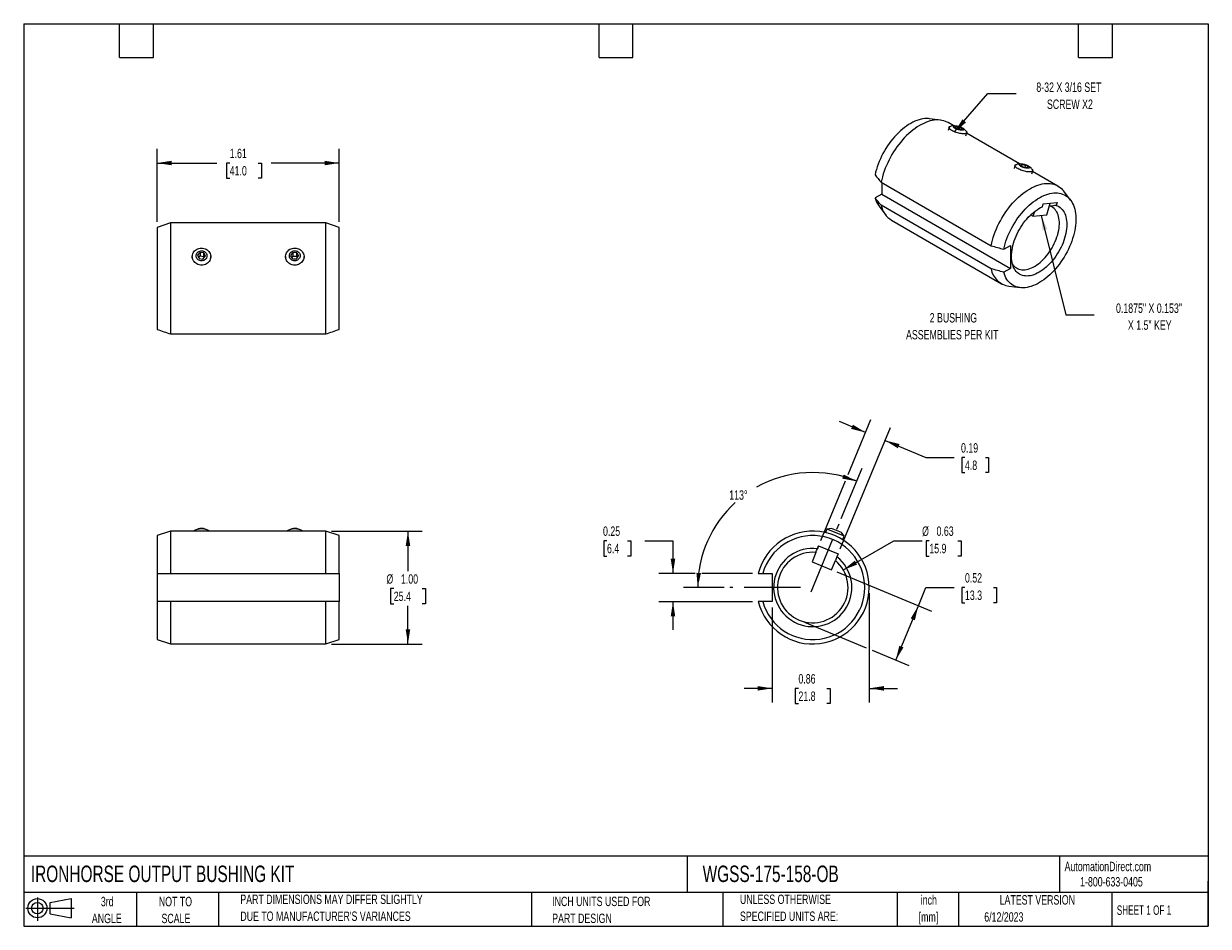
# Model space of a CAD drawing. Header units: inches. Extents: x 0.2 to 10.8, y 0.2 to 8.2.
import ezdxf

# ---------------------------------------------------------------- set-up
doc = ezdxf.new("R2010")
doc.units = ezdxf.units.IN
doc.header["$MEASUREMENT"] = 0
doc.linetypes.add('CENTERX2', pattern=[0.8, 0.5, -0.1, 0.1, -0.1])
doc.layers.add('CENTER', color=40, linetype='CENTERX2')
doc.layers.add('SLD-DEFPOINTS', color=7, linetype='Continuous')
doc.layers.add('DIMENSIONS', color=140, linetype='Continuous', lineweight=25)
doc.layers.add('TEXT', color=140, linetype='Continuous', lineweight=25)
doc.styles.add('SLDTEXTSTYLE0', font='TXT', dxfattribs={"width": 0.7})
doc.styles.add('SLDTEXTSTYLE1', font='TXT', dxfattribs={"width": 0.65})
doc.dimstyles.new('SLDDIMSTYLE0', dxfattribs={"dimtxt": 0.084961, "dimasz": 0.13, "dimexe": 0, "dimexo": 0.0625, "dimgap": 0.02124, "dimtad": 0, "dimtih": 1, "dimtoh": 1, "dimrnd": 1e-09, "dimzin": 4, "dimdsep": 46, "dimtxsty": 'SLDTEXTSTYLE0', "dimsah": 1, "dimcen": 0.09, "dimadec": 0, "dimazin": 1, "dimtfac": 1, "dimtofl": 0, "dimtmove": 0, "dimatfit": 3, "dimfxl": 0, "dimfrac": 2, "dimtolj": 1, "dimtzin": 12, "dimarcsym": 0})
doc.dimstyles.new('SLDDIMSTYLE1', dxfattribs={"dimtxt": 0.084961, "dimasz": 0.13, "dimexe": 0, "dimexo": 0.0625, "dimgap": 0.02124, "dimtad": 0, "dimtih": 1, "dimtoh": 1, "dimrnd": 1e-09, "dimdsep": 46, "dimtxsty": 'SLDTEXTSTYLE0', "dimsah": 1, "dimcen": 0, "dimadec": 0, "dimazin": 2, "dimtfac": 1, "dimtofl": 0, "dimtmove": 0, "dimatfit": 3, "dimfxl": 0, "dimfrac": 2, "dimtolj": 1, "dimtzin": 12, "dimarcsym": 0})
doc.dimstyles.new('SLDDIMSTYLE2', dxfattribs={"dimtxt": 0.084961, "dimasz": 0.13, "dimexe": 0, "dimexo": 0.0625, "dimgap": 0.02124, "dimtad": 0, "dimtih": 1, "dimtoh": 1, "dimrnd": 1e-09, "dimdsep": 46, "dimtxsty": 'SLDTEXTSTYLE0', "dimsah": 1, "dimcen": 0.09, "dimadec": 0, "dimazin": 2, "dimtfac": 1, "dimtmove": 0, "dimatfit": 0, "dimfxl": 0, "dimfrac": 2, "dimtolj": 1, "dimtzin": 12, "dimarcsym": 0})
doc.dimstyles.new('SLDDIMSTYLE3', dxfattribs={"dimtxt": 0.084961, "dimasz": 0.13, "dimexe": 0, "dimexo": 0.0625, "dimgap": 0.02124, "dimtad": 0, "dimtih": 1, "dimtoh": 1, "dimdec": 4, "dimzin": 12, "dimdsep": 46, "dimtxsty": 'SLDTEXTSTYLE0', "dimsah": 1, "dimcen": 0.09, "dimadec": 0, "dimazin": 3, "dimtfac": 1, "dimtdec": 0, "dimtofl": 0, "dimtmove": 0, "dimatfit": 3, "dimfxl": 0, "dimfrac": 2, "dimtolj": 1, "dimtzin": 12, "dimarcsym": 0})
doc.dimstyles.new('SLDDIMSTYLE4', dxfattribs={"dimtxt": 0.084961, "dimasz": 0.13, "dimexe": 0, "dimexo": 0.0625, "dimgap": 0.02124, "dimtad": 0, "dimtih": 1, "dimtoh": 1, "dimrnd": 1e-09, "dimdsep": 46, "dimtxsty": 'SLDTEXTSTYLE0', "dimsah": 1, "dimcen": 0.09, "dimadec": 0, "dimazin": 2, "dimtfac": 1, "dimtofl": 0, "dimtmove": 0, "dimatfit": 3, "dimfxl": 0, "dimfrac": 2, "dimtolj": 1, "dimtzin": 12, "dimarcsym": 0})
doc.dimstyles.new('SLDDIMSTYLE5', dxfattribs={"dimtxt": 0.084961, "dimasz": 0.13, "dimexe": 0, "dimexo": 0.0625, "dimgap": 0.02124, "dimtad": 0, "dimtih": 1, "dimtoh": 1, "dimrnd": 1e-09, "dimzin": 12, "dimdsep": 46, "dimtxsty": 'SLDTEXTSTYLE0', "dimsah": 1, "dimcen": 0.09, "dimadec": 0, "dimazin": 3, "dimtfac": 1, "dimtofl": 0, "dimtmove": 0, "dimatfit": 3, "dimfxl": 0, "dimfrac": 2, "dimtolj": 1, "dimtzin": 12, "dimarcsym": 0})
doc.dimstyles.new('SLDDIMSTYLE6', dxfattribs={"dimtxt": 0.18, "dimasz": 0.13, "dimexe": 0, "dimexo": 0.0625, "dimgap": 0, "dimtad": 0, "dimtih": 1, "dimtoh": 1, "dimdec": 0, "dimrnd": 1e-09, "dimzin": 0, "dimdsep": 46, "dimtxsty": 'Standard', "dimsah": 1, "dimcen": 0.09, "dimadec": 0, "dimazin": 0, "dimtfac": 0.13, "dimtdec": 0, "dimtofl": 0, "dimtmove": 0, "dimatfit": 3, "dimfxl": 0, "dimfrac": 2, "dimtolj": 1, "dimtzin": 0, "dimarcsym": 0})

# ---------------------------------------------------------------- blocks, each defined once
blk = doc.blocks.new('Block11')
at = {"color": 7, "linetype": 'Continuous', "lineweight": 18}
for p, q in [((0, 0.113), (0.428, 0.113)), ((0.102, 0.209), (0.102, 0)), ((0.216, 0.164), (0.401, 0.198)), ((0.216, 0.063), (0.216, 0.164)), ((0.401, 0.198), (0.401, 0.029)), ((0.216, 0.063), (0.401, 0.029))]:
    blk.add_line(p, q, dxfattribs=at)
for radius in [0.0846, 0.0506]:
    blk.add_circle((0.102, 0.113), radius, dxfattribs=at)
blk = doc.blocks.new('Block12')
at = {"layer": 'SLD-DEFPOINTS'}
blk.add_blockref('Block11', (0, 0), dxfattribs=at)
blk = doc.blocks.new('SW_NOTE_0')
at = {"layer": 'TEXT', "color": 0, "attachment_point": 2, "style": 'SLDTEXTSTYLE0'}
for s, insert, char_height in [('2 BUSHING', (0.31, 0.107), 0.0833), ('ASSEMBLIES PER KIT', (0.3, -0.043), 0.08333)]:
    blk.add_mtext(s, dxfattribs=dict(at, insert=insert, char_height=char_height))
blk = doc.blocks.new('SW_NOTE_0_1')
at = {"layer": 'TEXT', "color": 0, "char_height": 0.0833, "attachment_point": 2, "style": 'SLDTEXTSTYLE0'}
for s, insert in [('inch', (0.125, 0.107)), ('[mm]', (0.122, -0.043))]:
    blk.add_mtext(s, dxfattribs=dict(at, insert=insert))
blk = doc.blocks.new('SW_NOTE_0_2')
at = {"layer": 'TEXT', "color": 0, "char_height": 0.08333, "attachment_point": 1, "style": 'SLDTEXTSTYLE0'}
for s, insert in [('UNLESS OTHERWISE', (0, 0.107)), ('SPECIFIED UNITS ARE:', (0, -0.043))]:
    blk.add_mtext(s, dxfattribs=dict(at, insert=insert))
blk = doc.blocks.new('SW_NOTE_0_3')
at = {"layer": 'TEXT', "color": 0, "char_height": 0.08333, "attachment_point": 1, "style": 'SLDTEXTSTYLE0'}
for s, insert in [('PART DIMENSIONS MAY DIFFER SLIGHTLY', (0, 0.107)), ("DUE TO MANUFACTURER'S VARIANCES", (0, -0.043))]:
    blk.add_mtext(s, dxfattribs=dict(at, insert=insert))
blk = doc.blocks.new('SW_NOTE_0_4')
at = {"layer": 'TEXT', "color": 0, "char_height": 0.0833, "attachment_point": 2, "style": 'SLDTEXTSTYLE0'}
for s, insert in [('NOT TO', (0.207, 0.107)), ('SCALE', (0.211, -0.043))]:
    blk.add_mtext(s, dxfattribs=dict(at, insert=insert))
blk = doc.blocks.new('SW_NOTE_0_5')
at = {"layer": 'TEXT', "color": 0, "char_height": 0.0833, "attachment_point": 2, "style": 'SLDTEXTSTYLE0'}
for s, insert in [('3rd', (0.091, 0.107)), ('ANGLE', (0.087, -0.043))]:
    blk.add_mtext(s, dxfattribs=dict(at, insert=insert))
blk = doc.blocks.new('SW_NOTE_0_6')
at = {"layer": 'TEXT', "color": 0, "char_height": 0.08333, "attachment_point": 1, "style": 'SLDTEXTSTYLE0'}
for s, insert in [('INCH UNITS USED FOR', (0, 0.107)), ('PART DESIGN', (0, -0.043))]:
    blk.add_mtext(s, dxfattribs=dict(at, insert=insert))
blk = doc.blocks.new('_D')
at = {"layer": 'DIMENSIONS'}
for p, q in [((2.978, 3.752), (3.781, 3.752)), ((3.656, 3.752), (3.656, 3.398)), ((3.53, 3.244), (3.501, 3.244)), ((3.501, 3.244), (3.501, 3.109)), ((3.782, 3.244), (3.811, 3.244)), ((3.811, 3.244), (3.811, 3.109)), ((3.501, 3.109), (3.53, 3.109)), ((3.656, 2.752), (3.656, 3.09)), ((3.811, 3.109), (3.782, 3.109)), ((2.978, 2.752), (3.781, 2.752))]:
    blk.add_line(p, q, dxfattribs=at)
for points in [[(3.656, 3.752), (3.636, 3.622), (3.676, 3.622)], [(3.656, 2.752), (3.676, 2.882), (3.636, 2.882)]]:
    blk.add_solid(points, dxfattribs=at)
at = {"layer": 'DIMENSIONS', "char_height": 0.0833, "attachment_point": 1, "style": 'SLDTEXTSTYLE0'}
for s, insert in [('%%c', (3.465, 3.37)), ('1.00', (3.594, 3.37)), ('25.4', (3.53, 3.216))]:
    blk.add_mtext(s, dxfattribs=dict(at, insert=insert))
blk = doc.blocks.new('_D_1')
at = {"layer": 'DIMENSIONS'}
for p, q in [((7.515, 3.409), (7.963, 3.667)), ((7.963, 3.667), (8.213, 3.667)), ((8.277, 3.667), (8.248, 3.667)), ((8.248, 3.667), (8.248, 3.532)), ((8.529, 3.667), (8.558, 3.667)), ((8.558, 3.667), (8.558, 3.532)), ((8.248, 3.532), (8.277, 3.532)), ((8.558, 3.532), (8.529, 3.532))]:
    blk.add_line(p, q, dxfattribs=at)
blk.add_solid([(7.515, 3.409), (7.637, 3.456), (7.617, 3.491)], dxfattribs=at)
at = {"layer": 'DIMENSIONS', "char_height": 0.0833, "attachment_point": 1, "style": 'SLDTEXTSTYLE0'}
for s, insert in [('%%c', (8.213, 3.794)), ('0.63', (8.341, 3.794)), ('15.9', (8.277, 3.64))]:
    blk.add_mtext(s, dxfattribs=dict(at, insert=insert))
blk = doc.blocks.new('_D_2')
at = {"layer": 'DIMENSIONS'}
for p, q in [((7.744, 3.202), (7.744, 2.234)), ((6.885, 3.077), (6.885, 2.234)), ((6.885, 2.359), (6.635, 2.359)), ((7.117, 2.359), (7.089, 2.359)), ((7.089, 2.359), (7.089, 2.224)), ((7.37, 2.359), (7.398, 2.359)), ((7.398, 2.359), (7.398, 2.224)), ((7.744, 2.359), (7.994, 2.359)), ((7.089, 2.224), (7.117, 2.224)), ((7.398, 2.224), (7.37, 2.224))]:
    blk.add_line(p, q, dxfattribs=at)
for points in [[(6.885, 2.359), (6.755, 2.379), (6.755, 2.339)], [(7.744, 2.359), (7.874, 2.339), (7.874, 2.379)]]:
    blk.add_solid(points, dxfattribs=at)
at = {"layer": 'DIMENSIONS', "char_height": 0.0833, "attachment_point": 1, "style": 'SLDTEXTSTYLE0'}
for s, insert in [('0.86', (7.117, 2.485)), ('21.8', (7.117, 2.331))]:
    blk.add_mtext(s, dxfattribs=dict(at, insert=insert))
blk = doc.blocks.new('_D_3')
at = {"layer": 'DIMENSIONS'}
for p, q in [((5.42, 3.667), (5.392, 3.667)), ((5.392, 3.667), (5.392, 3.532)), ((5.602, 3.667), (5.631, 3.667)), ((5.631, 3.667), (5.631, 3.532)), ((5.755, 3.667), (6.005, 3.667)), ((6.005, 3.667), (6.005, 3.377)), ((5.392, 3.532), (5.42, 3.532)), ((5.631, 3.532), (5.602, 3.532)), ((6.202, 3.377), (5.88, 3.377)), ((6.71, 3.377), (6.262, 3.377)), ((6.71, 3.127), (5.88, 3.127)), ((6.005, 3.127), (6.005, 2.877))]:
    blk.add_line(p, q, dxfattribs=at)
for points in [[(6.005, 3.377), (6.025, 3.507), (5.985, 3.507)], [(6.005, 3.127), (5.985, 2.997), (6.025, 2.997)]]:
    blk.add_solid(points, dxfattribs=at)
at = {"layer": 'DIMENSIONS', "char_height": 0.0833, "attachment_point": 1, "style": 'SLDTEXTSTYLE0'}
for s, insert in [('0.25', (5.385, 3.794)), ('6.4', (5.42, 3.64))]:
    blk.add_mtext(s, dxfattribs=dict(at, insert=insert))
blk = doc.blocks.new('_D_4')
at = {"layer": 'DIMENSIONS'}
for p, q in [((7.557, 4.254), (7.76, 4.743)), ((7.712, 4.627), (7.481, 4.723)), ((7.488, 3.597), (7.933, 4.671)), ((7.885, 4.556), (8.247, 4.406)), ((8.247, 4.406), (8.497, 4.406)), ((8.593, 4.406), (8.564, 4.406)), ((8.564, 4.406), (8.564, 4.271)), ((8.775, 4.406), (8.803, 4.406)), ((8.803, 4.406), (8.803, 4.271)), ((8.564, 4.271), (8.593, 4.271)), ((8.803, 4.271), (8.775, 4.271)), ((7.315, 3.669), (7.535, 4.199))]:
    blk.add_line(p, q, dxfattribs=at)
for points in [[(7.712, 4.627), (7.6, 4.696), (7.584, 4.659)], [(7.885, 4.556), (7.998, 4.487), (8.013, 4.524)]]:
    blk.add_solid(points, dxfattribs=at)
at = {"layer": 'DIMENSIONS', "char_height": 0.0833, "attachment_point": 1, "style": 'SLDTEXTSTYLE0'}
for s, insert in [('0.19', (8.558, 4.532)), ('4.8', (8.593, 4.378))]:
    blk.add_mtext(s, dxfattribs=dict(at, insert=insert))
blk = doc.blocks.new('_D_5')
at = {"layer": 'DIMENSIONS'}
for p, q in [((7.497, 3.864), (7.682, 4.31)), ((6.46, 3.252), (6.099, 3.252))]:
    blk.add_line(p, q, dxfattribs=at)
for start, end in [(67.5, 119.3477), (132.3346, 180)]:
    blk.add_arc((7.244, 3.252), 1.02, start, end, dxfattribs=at)
for points in [[(7.634, 4.194), (7.518, 4.255), (7.505, 4.218)], [(6.224, 3.252), (6.253, 3.381), (6.213, 3.383)]]:
    blk.add_solid(points, dxfattribs=at)
at = {"layer": 'DIMENSIONS', "insert": (6.504, 4.114), "char_height": 0.0833, "attachment_point": 1, "style": 'SLDTEXTSTYLE0'}
blk.add_mtext('113°', dxfattribs=at)
blk = doc.blocks.new('_D_6')
at = {"layer": 'DIMENSIONS'}
for p, q in [((7.457, 3.391), (8.295, 3.043)), ((8.18, 3.091), (8.247, 3.253)), ((8.247, 3.253), (8.497, 3.253)), ((8.593, 3.253), (8.564, 3.253)), ((8.564, 3.253), (8.564, 3.118)), ((8.845, 3.253), (8.874, 3.253)), ((8.874, 3.253), (8.874, 3.118)), ((7.98, 2.609), (8.18, 3.091)), ((8.564, 3.118), (8.593, 3.118)), ((8.874, 3.118), (8.845, 3.118)), ((7.171, 2.945), (7.716, 2.719)), ((7.772, 2.696), (8.096, 2.561))]:
    blk.add_line(p, q, dxfattribs=at)
for points in [[(8.18, 3.091), (8.112, 2.979), (8.149, 2.963)], [(7.98, 2.609), (8.048, 2.722), (8.011, 2.737)]]:
    blk.add_solid(points, dxfattribs=at)
at = {"layer": 'DIMENSIONS', "char_height": 0.0833, "attachment_point": 1, "style": 'SLDTEXTSTYLE0'}
for s, insert in [('0.52', (8.593, 3.38)), ('13.3', (8.593, 3.226))]:
    blk.add_mtext(s, dxfattribs=dict(at, insert=insert))
blk = doc.blocks.new('_D_7')
at = {"layer": 'DIMENSIONS'}
for p, q in [((1.432, 6.494), (1.432, 7.14)), ((3.047, 6.494), (3.047, 7.14)), ((1.432, 7.015), (1.961, 7.015)), ((2.076, 7.015), (2.047, 7.015)), ((2.047, 7.015), (2.047, 6.88)), ((2.328, 7.015), (2.357, 7.015)), ((2.357, 7.015), (2.357, 6.88)), ((3.047, 7.015), (2.443, 7.015)), ((2.047, 6.88), (2.076, 6.88)), ((2.357, 6.88), (2.328, 6.88))]:
    blk.add_line(p, q, dxfattribs=at)
for points in [[(1.432, 7.015), (1.562, 6.995), (1.562, 7.035)], [(3.047, 7.015), (2.917, 7.035), (2.917, 6.995)]]:
    blk.add_solid(points, dxfattribs=at)
at = {"layer": 'DIMENSIONS', "char_height": 0.0833, "attachment_point": 1, "style": 'SLDTEXTSTYLE0'}
for s, insert in [('1.61', (2.076, 7.142)), ('41.0', (2.076, 6.988))]:
    blk.add_mtext(s, dxfattribs=dict(at, insert=insert))
blk = doc.blocks.new('SW_NOTE_0_7')
at = {"layer": 'TEXT', "color": 0, "attachment_point": 2, "style": 'SLDTEXTSTYLE0'}
for s, insert, char_height in [('0.1875" X 0.153"', (0.487, 0.099), 0.08333), ('X 1.5" KEY', (0.494, -0.051), 0.0833)]:
    blk.add_mtext(s, dxfattribs=dict(at, insert=insert, char_height=char_height))
blk = doc.blocks.new('SW_NOTE_0_8')
at = {"layer": 'TEXT', "color": 0, "attachment_point": 2, "style": 'SLDTEXTSTYLE0'}
for s, insert, char_height in [('8-32 X 3/16 SET', (0.467, 0.098), 0.08333), ('SCREW X2', (0.476, -0.053), 0.0833)]:
    blk.add_mtext(s, dxfattribs=dict(at, insert=insert, char_height=char_height))

msp = doc.modelspace()

# ---------------------------------------------------------------- linework, layer by layer
for p, q in [((8.37685, 7.39518), (8.27884, 7.40758)), ((8.49332, 7.34421), (8.44283, 7.37336)), ((8.45188, 7.33124), (8.44385, 7.30421)), ((8.50028, 7.34516), (8.47001, 7.34105)), ((8.50327, 7.33259), (8.51496, 7.33982)), ((8.50327, 7.33259), (8.52398, 7.3185)), ((8.51496, 7.33982), (8.51121, 7.32718)), ((8.51496, 7.33982), (8.54737, 7.33295)), ((8.52398, 7.3185), (8.55639, 7.31164)), ((8.54737, 7.33295), (8.54194, 7.31469)), ((8.56808, 7.31886), (8.54737, 7.33295)), ((8.56808, 7.31886), (8.55639, 7.31164)), ((8.59905, 7.30271), (8.57594, 7.32267)), ((8.60084, 7.25755), (8.60888, 7.28459)), ((9.07794, 7.00672), (8.60708, 7.27854)), ((9.0365, 6.99375), (9.02847, 6.96671)), ((9.0849, 7.00766), (9.05463, 7.00356)), ((9.08872, 6.9936), (9.09672, 7.0022)), ((9.08872, 6.9936), (9.11229, 6.97963)), ((9.09672, 7.0022), (9.09335, 6.99085)), ((9.09672, 7.0022), (9.12829, 6.99684)), ((9.11229, 6.97963), (9.14386, 6.97427)), ((9.12829, 6.99684), (9.12266, 6.97787)), ((9.15186, 6.98287), (9.12829, 6.99684)), ((9.15186, 6.98287), (9.14386, 6.97427)), ((9.18367, 6.96522), (9.16055, 6.98518)), ((9.18546, 6.92006), (9.19349, 6.9471)), ((9.41719, 6.81088), (9.1917, 6.94105)), ((7.85052, 6.84479), (8.82488, 6.2823)), ((7.85544, 6.84195), (7.85544, 6.73992)), ((7.85544, 6.73992), (7.79584, 6.70551)), ((7.85544, 6.73992), (8.99683, 6.08101)), ((9.52883, 6.68598), (9.46908, 6.76465)), ((7.83123, 6.63221), (7.89098, 6.55354)), ((8.82488, 6.07816), (7.85052, 6.64065)), ((9.27977, 6.62742), (9.28741, 6.65313)), ((9.28741, 6.65313), (9.4099, 6.66526)), ((9.3185, 6.55506), (9.34947, 6.65927)), ((9.35088, 6.63126), (9.34257, 6.63606)), ((9.4099, 6.66526), (9.40226, 6.63955)), ((9.19607, 6.54294), (9.17501, 6.5551)), ((9.20822, 6.58382), (9.19607, 6.54294)), ((9.19607, 6.54294), (9.3185, 6.55506)), ((1.55053, 6.48387), (1.43242, 6.4445)), ((1.43242, 6.4445), (1.43242, 5.54052)), ((2.92848, 6.48387), (1.55053, 6.48387)), ((1.55053, 6.48387), (1.55053, 5.49974)), ((3.04659, 6.4445), (2.92848, 6.48387)), ((2.92848, 5.49974), (2.92848, 6.48387)), ((3.04659, 5.54052), (3.04659, 6.4445)), ((7.94287, 6.50731), (8.91723, 5.94483)), ((1.79237, 6.19756), (1.81343, 6.22234)), ((1.80506, 6.16833), (1.79237, 6.19756)), ((1.84718, 6.21788), (1.81343, 6.22234)), ((1.81343, 6.22234), (1.81343, 6.19221)), ((1.84718, 6.21788), (1.85987, 6.18864)), ((1.84718, 6.18775), (1.84718, 6.21788)), ((2.61881, 6.19386), (2.63656, 6.22075)), ((2.67064, 6.22), (2.63656, 6.22075)), ((2.63656, 6.22075), (2.63656, 6.19062)), ((2.67064, 6.22), (2.68698, 6.19235)), ((2.67064, 6.18986), (2.67064, 6.22)), ((8.93723, 6.25073), (8.99683, 6.28514)), ((8.99683, 6.28514), (8.99683, 6.08101)), ((1.74423, 6.18562), (1.74423, 6.17521)), ((1.80103, 6.17762), (1.81343, 6.19221)), ((1.80506, 6.16833), (1.83881, 6.16387)), ((1.81343, 6.19221), (1.84718, 6.18775)), ((1.83881, 6.16387), (1.85987, 6.18864)), ((1.85121, 6.17845), (1.84718, 6.18775)), ((1.90801, 6.17521), (1.90801, 6.18562)), ((2.571, 6.18562), (2.571, 6.17521)), ((2.63514, 6.16621), (2.61881, 6.19386)), ((2.6282, 6.17796), (2.63656, 6.19062)), ((2.63514, 6.16621), (2.66922, 6.16545)), ((2.63656, 6.19062), (2.67064, 6.18986)), ((2.66922, 6.16545), (2.68698, 6.19235)), ((2.67758, 6.17812), (2.67064, 6.18986)), ((2.73478, 6.17521), (2.73478, 6.18562)), ((8.99683, 6.08101), (8.93723, 6.0466)), ((8.98321, 5.92301), (9.08121, 5.91061)), ((1.55053, 5.49974), (2.92848, 5.49974)), ((1.55053, 3.75248), (1.43242, 3.71311)), ((1.43242, 3.71311), (1.43242, 3.37748)), ((2.92848, 3.75248), (1.55053, 3.75248)), ((1.55053, 3.75248), (1.55053, 3.37748)), ((1.79267, 3.77081), (1.76907, 3.76204)), ((1.79647, 3.77207), (1.79267, 3.77081)), ((1.88317, 3.76204), (1.85957, 3.77081)), ((2.61944, 3.77081), (2.59584, 3.76204)), ((2.70994, 3.76204), (2.68634, 3.77081)), ((3.04659, 3.71311), (2.92848, 3.75248)), ((2.92848, 3.37748), (2.92848, 3.75248)), ((3.04659, 3.37748), (3.04659, 3.71311)), ((7.37009, 3.77089), (7.3571, 3.73952)), ((7.40888, 3.776), (7.37009, 3.77089)), ((7.51034, 3.7128), (7.37009, 3.77089)), ((7.49759, 3.73925), (7.40888, 3.776)), ((7.52141, 3.70822), (7.49759, 3.73925)), ((7.50841, 3.67684), (7.52141, 3.70822)), ((7.52141, 3.70822), (7.51034, 3.7128)), ((7.28507, 3.59663), (7.29588, 3.62272)), ((7.29597, 3.62268), (7.28521, 3.5967)), ((7.29588, 3.62272), (7.46911, 3.55096)), ((7.27151, 3.56363), (7.23751, 3.48155)), ((7.23751, 3.48155), (7.41065, 3.40984)), ((7.41065, 3.40984), (7.44463, 3.49188)), ((7.46911, 3.55096), (7.4583, 3.52488)), ((1.43242, 3.37748), (1.43242, 3.12748)), ((1.55053, 3.37748), (2.92848, 3.37748)), ((3.04659, 3.37748), (3.04659, 3.12748)), ((6.80065, 3.37748), (6.88494, 3.37748)), ((6.88494, 3.37748), (6.88494, 3.12748)), ((1.43242, 3.12748), (1.43242, 2.79185)), ((1.55053, 3.12748), (1.55053, 2.75248)), ((2.92848, 3.12748), (1.55053, 3.12748)), ((2.92848, 2.75248), (2.92848, 3.12748)), ((3.04659, 2.79185), (3.04659, 3.12748)), ((6.88494, 3.12748), (6.80065, 3.12748)), ((1.43242, 2.79185), (1.55053, 2.75248)), ((1.55053, 2.75248), (2.92848, 2.75248)), ((2.92848, 2.75248), (3.04659, 2.79185))]:
    msp.add_line(p, q)
at = {"flags": 128}
for points in [[(8.27884, 7.40758), (8.27134, 7.40837), (8.25505, 7.40906), (8.23828, 7.40839), (8.22111, 7.40636), (8.20357, 7.40299), (8.18573, 7.39829), (8.16764, 7.39226), (8.14936, 7.38493), (8.13096, 7.37633), (8.11248, 7.36648), (8.094, 7.35541), (8.07557, 7.34316), (8.05724, 7.32976), (8.03908, 7.31527), (8.02115, 7.29972), (8.0035, 7.28317), (7.98619, 7.26567), (7.96928, 7.24728), (7.95282, 7.22806), (7.93687, 7.20806), (7.92147, 7.18736), (7.90668, 7.16602), (7.89253, 7.1441), (7.87909, 7.12168), (7.86639, 7.09884), (7.85447, 7.07564), (7.84338, 7.05216), (7.83314, 7.02847), (7.82379, 7.00465), (7.81536, 6.98079), (7.80787, 6.95695), (7.80136, 6.93321), (7.79584, 6.90964)], [(8.44283, 7.37336), (8.43467, 7.37778), (8.42025, 7.38423), (8.40517, 7.38936), (8.38945, 7.39316), (8.37315, 7.39562), (8.35631, 7.39672), (8.33899, 7.39646), (8.32123, 7.39486), (8.3031, 7.3919), (8.28463, 7.3876), (8.26589, 7.38197), (8.24694, 7.37503), (8.22782, 7.3668), (8.2086, 7.3573), (8.18934, 7.34656), (8.17008, 7.33462), (8.15089, 7.32151), (8.13183, 7.30726), (8.11295, 7.29192), (8.0943, 7.27554), (8.07595, 7.25817), (8.05795, 7.23984), (8.04034, 7.22063), (8.02319, 7.20059), (8.00654, 7.17978), (7.99045, 7.15825), (7.97496, 7.13607), (7.96011, 7.11332), (7.94596, 7.09005), (7.93254, 7.06633), (7.91989, 7.04225), (7.90805, 7.01786), (7.89706, 6.99323), (7.88695, 6.96846), (7.87775, 6.94359), (7.86948, 6.91872), (7.86217, 6.89391), (7.85585, 6.86924), (7.85052, 6.84479)], [(8.60822, 7.29143), (8.6092, 7.28756), (8.6087, 7.28407), (8.60675, 7.28102), (8.60338, 7.27847), (8.59865, 7.27647), (8.59265, 7.27506), (8.58548, 7.27426), (8.57729, 7.27409), (8.56823, 7.27454), (8.55846, 7.27562), (8.54817, 7.2773), (8.53754, 7.27955), (8.52678, 7.28233), (8.51609, 7.28558), (8.50567, 7.28925), (8.49571, 7.29327), (8.48639, 7.29756), (8.47789, 7.30204), (8.47037, 7.30664), (8.46397, 7.31125), (8.4588, 7.31581), (8.45497, 7.32022), (8.45254, 7.3244), (8.45157, 7.32827), (8.45206, 7.33176), (8.45401, 7.33481), (8.45738, 7.33736), (8.46211, 7.33935), (8.46812, 7.34077), (8.47001, 7.34105)], [(8.49004, 7.33539), (8.48946, 7.33833), (8.49037, 7.34086), (8.49274, 7.34291), (8.49648, 7.3444), (8.50149, 7.3453), (8.50759, 7.34557), (8.5146, 7.34519), (8.52228, 7.3442), (8.5304, 7.34261), (8.53868, 7.34047), (8.54687, 7.33786), (8.5547, 7.33487), (8.56191, 7.33157), (8.56829, 7.32809), (8.57361, 7.32454), (8.57772, 7.32102), (8.58047, 7.31765), (8.58178, 7.31455), (8.58162, 7.3118), (8.57997, 7.3095), (8.5769, 7.30772), (8.57251, 7.30652), (8.56693, 7.30594), (8.56035, 7.30599), (8.55297, 7.30668), (8.54504, 7.30798), (8.53681, 7.30985), (8.52854, 7.31223), (8.5205, 7.31504), (8.51295, 7.3182), (8.50613, 7.3216), (8.50026, 7.32513), (8.49552, 7.32868), (8.49208, 7.33214), (8.49004, 7.33539)], [(9.19082, 6.95754), (9.19305, 6.9534), (9.19383, 6.94957), (9.19314, 6.94614), (9.19099, 6.94315), (9.18743, 6.94068), (9.18252, 6.93876), (9.17635, 6.93742), (9.16904, 6.93671), (9.16072, 6.93662), (9.15155, 6.93716), (9.1417, 6.93832), (9.13135, 6.94008), (9.1207, 6.9424), (9.10994, 6.94525), (9.09927, 6.94856), (9.0889, 6.95229), (9.07901, 6.95635), (9.0698, 6.96067), (9.06142, 6.96517), (9.05405, 6.96977), (9.04781, 6.97439), (9.04282, 6.97893), (9.03917, 6.98331), (9.03694, 6.98745), (9.03616, 6.99127), (9.03685, 6.99471), (9.039, 6.99769), (9.04256, 7.00017), (9.04747, 7.00209), (9.05364, 7.00342), (9.05463, 7.00356)], [(9.07583, 6.99579), (9.07429, 6.99894), (9.07422, 7.00175), (9.07564, 7.00413), (9.07849, 7.006), (9.08268, 7.00729), (9.08808, 7.00797), (9.09452, 7.00802), (9.10178, 7.00743), (9.10964, 7.00622), (9.11785, 7.00444), (9.12613, 7.00214), (9.13422, 6.99938), (9.14187, 6.99628), (9.14882, 6.99291), (9.15485, 6.98939), (9.15978, 6.98583), (9.16343, 6.98235), (9.1657, 6.97906), (9.16651, 6.97607), (9.16583, 6.97347), (9.16369, 6.97134), (9.16016, 6.96975), (9.15534, 6.96876), (9.1494, 6.96839), (9.14252, 6.96866), (9.13492, 6.96956), (9.12686, 6.97107), (9.11859, 6.97312), (9.11037, 6.97566), (9.10246, 6.9786), (9.09514, 6.98185), (9.08862, 6.98531), (9.08311, 6.98886), (9.07881, 6.99239), (9.07583, 6.99579)], [(9.18367, 6.96522), (9.18718, 6.96192), (9.19082, 6.95754)], [(8.82488, 6.2823), (8.83021, 6.30676), (8.83653, 6.33143), (8.84384, 6.35624), (8.85211, 6.38111), (8.86131, 6.40597), (8.87142, 6.43075), (8.88241, 6.45537), (8.89425, 6.47976), (8.9069, 6.50385), (8.92032, 6.52756), (8.93447, 6.55083), (8.94932, 6.57359), (8.96481, 6.59576), (8.9809, 6.61729), (8.99755, 6.63811), (9.0147, 6.65815), (9.03231, 6.67736), (9.05031, 6.69568), (9.06866, 6.71306), (9.08731, 6.72944), (9.10619, 6.74477), (9.12525, 6.75902), (9.14444, 6.77213), (9.1637, 6.78408), (9.18296, 6.79481), (9.20218, 6.80431), (9.2213, 6.81254), (9.24025, 6.81948), (9.25899, 6.82511), (9.27746, 6.82941), (9.29559, 6.83237), (9.31335, 6.83398), (9.33067, 6.83423), (9.34751, 6.83313), (9.36381, 6.83068), (9.37953, 6.82688), (9.39461, 6.82174), (9.40903, 6.81529), (9.42272, 6.80754), (9.43565, 6.79851), (9.44779, 6.78824), (9.45909, 6.77674), (9.46908, 6.76465)], [(8.93723, 6.25073), (8.94275, 6.27429), (8.94926, 6.29803), (8.95675, 6.32188), (8.96518, 6.34574), (8.97453, 6.36956), (8.98477, 6.39324), (8.99587, 6.41673), (9.00778, 6.43993), (9.02049, 6.46277), (9.03393, 6.48519), (9.04807, 6.5071), (9.06286, 6.52845), (9.07826, 6.54915), (9.09422, 6.56915), (9.11068, 6.58837), (9.12759, 6.60676), (9.14489, 6.62426), (9.16254, 6.64081), (9.18047, 6.65636), (9.19863, 6.67085), (9.21696, 6.68424), (9.23539, 6.6965), (9.25388, 6.70757), (9.27235, 6.71742), (9.29076, 6.72602), (9.30903, 6.73335), (9.32712, 6.73937), (9.34496, 6.74408), (9.3625, 6.74745), (9.37968, 6.74947), (9.39644, 6.75015), (9.41273, 6.74946), (9.4285, 6.74743), (9.4437, 6.74404), (9.45828, 6.73933), (9.47219, 6.73329), (9.48538, 6.72595), (9.49782, 6.71734), (9.50946, 6.70748), (9.52027, 6.6964), (9.53021, 6.68414), (9.53925, 6.67073), (9.54736, 6.65623), (9.55452, 6.64067), (9.56069, 6.62412), (9.56587, 6.60661), (9.57003, 6.58821), (9.57316, 6.56898), (9.57526, 6.54898), (9.57631, 6.52827), (9.57631, 6.50692), (9.57526, 6.485), (9.57316, 6.46258), (9.57003, 6.43973), (9.56587, 6.41653), (9.56069, 6.39304), (9.55452, 6.36936), (9.54736, 6.34554), (9.53925, 6.32167), (9.53021, 6.29783), (9.52027, 6.27409), (9.50946, 6.25053), (9.49782, 6.22723), (9.48538, 6.20425), (9.47219, 6.18168), (9.45828, 6.15959), (9.4437, 6.13804), (9.4285, 6.11711), (9.41273, 6.09687), (9.39644, 6.07737), (9.37968, 6.05869), (9.3625, 6.04088), (9.34496, 6.024), (9.32712, 6.00811), (9.30903, 5.99325), (9.29076, 5.97948), (9.27235, 5.96683), (9.25388, 5.95535), (9.23539, 5.94508), (9.21696, 5.93605), (9.19863, 5.92829), (9.18047, 5.92181), (9.16254, 5.91666), (9.14489, 5.91283), (9.12759, 5.91035), (9.11068, 5.90921), (9.09422, 5.90943), (9.07826, 5.91101), (9.06286, 5.91393), (9.04807, 5.9182), (9.03393, 5.92378), (9.02049, 5.93068), (9.00778, 5.93886), (8.99587, 5.9483), (8.98477, 5.95897), (8.97453, 5.97083), (8.96518, 5.98385), (8.95675, 5.99799), (8.94926, 6.01319), (8.94275, 6.02941), (8.93723, 6.0466)], [(9.40226, 6.63955), (9.41449, 6.63473), (9.42601, 6.62862), (9.4368, 6.62125), (9.44679, 6.61263), (9.45595, 6.60281), (9.46424, 6.59184), (9.47162, 6.57974), (9.47807, 6.56659), (9.48355, 6.55243), (9.48804, 6.53733), (9.49152, 6.52134), (9.49398, 6.50454), (9.49541, 6.48699), (9.4958, 6.46878), (9.49514, 6.44998), (9.49345, 6.43067), (9.49073, 6.41092), (9.48699, 6.39083), (9.48225, 6.37049), (9.47653, 6.34997), (9.46984, 6.32936), (9.46223, 6.30875), (9.45371, 6.28823), (9.44434, 6.26789), (9.43414, 6.24781), (9.42316, 6.22808), (9.41145, 6.20878), (9.39906, 6.18999), (9.38604, 6.1718), (9.37245, 6.15427), (9.35833, 6.13749), (9.34377, 6.12153), (9.3288, 6.10645), (9.3135, 6.09232), (9.29794, 6.07919), (9.28218, 6.06713), (9.26628, 6.05618), (9.25032, 6.0464), (9.23436, 6.03782), (9.21847, 6.03047), (9.20271, 6.0244), (9.18716, 6.01962), (9.17188, 6.01616), (9.15694, 6.01403), (9.14239, 6.01324), (9.1283, 6.0138), (9.11473, 6.01569), (9.10174, 6.01892), (9.08939, 6.02347), (9.07771, 6.02932), (9.06678, 6.03644), (9.05662, 6.04481), (9.04729, 6.05438), (9.03882, 6.06513), (9.03125, 6.077), (9.02461, 6.08994), (9.01893, 6.1039), (9.01424, 6.11882), (9.01055, 6.13464), (9.00788, 6.15128), (9.00625, 6.16868), (9.00565, 6.18676), (9.00609, 6.20545), (9.00757, 6.22467), (9.01008, 6.24433), (9.01362, 6.26435), (9.01816, 6.28466), (9.02369, 6.30515), (9.03018, 6.32575), (9.03761, 6.34636), (9.04594, 6.3669), (9.05515, 6.38729), (9.06518, 6.40743), (9.076, 6.42724), (9.08757, 6.44663), (9.09982, 6.46553), (9.11272, 6.48385), (9.12621, 6.50152), (9.14022, 6.51845), (9.1547, 6.53459), (9.16959, 6.54985), (9.18482, 6.56418), (9.20034, 6.57752), (9.21606, 6.5898), (9.23194, 6.60097), (9.24789, 6.611), (9.26386, 6.61983), (9.27977, 6.62742)], [(9.01338, 6.1221), (9.0136, 6.12174), (9.02121, 6.11082), (9.02971, 6.10106), (9.03907, 6.09251), (9.04925, 6.08521), (9.06019, 6.07919), (9.07184, 6.07449), (9.08415, 6.07113), (9.09705, 6.06912), (9.11049, 6.06847), (9.1244, 6.06919), (9.13872, 6.07126), (9.15337, 6.07469), (9.16829, 6.07946), (9.18341, 6.08554), (9.19864, 6.0929), (9.21393, 6.10151), (9.22919, 6.11132), (9.24436, 6.1223), (9.25935, 6.13439), (9.2741, 6.14752), (9.28855, 6.16164), (9.30261, 6.17668), (9.31622, 6.19257), (9.32932, 6.20923), (9.34185, 6.22658), (9.35374, 6.24454), (9.36493, 6.26302), (9.37538, 6.28194), (9.38503, 6.3012), (9.39384, 6.32071), (9.40177, 6.34038), (9.40877, 6.36012), (9.41482, 6.37982), (9.41988, 6.3994), (9.42393, 6.41876), (9.42695, 6.43781), (9.42893, 6.45645), (9.42986, 6.47461), (9.42973, 6.49218), (9.42855, 6.5091), (9.42631, 6.52527), (9.42303, 6.54062), (9.41873, 6.55507), (9.41342, 6.56857), (9.40714, 6.58103), (9.39991, 6.59241), (9.39176, 6.60264), (9.38274, 6.61168), (9.37289, 6.61949), (9.36225, 6.62603), (9.35088, 6.63126), (9.35088, 6.63126)], [(1.87669, 6.24512), (1.88499, 6.2382), (1.8922, 6.23031), (1.89817, 6.22158), (1.9028, 6.21218), (1.906, 6.20229), (1.90771, 6.19208), (1.9079, 6.18176), (1.90657, 6.17151), (1.90374, 6.16152), (1.89947, 6.15198), (1.89383, 6.14306), (1.88692, 6.13494), (1.87889, 6.12776), (1.86987, 6.12166), (1.86004, 6.11676), (1.84957, 6.11313), (1.83867, 6.11086), (1.82753, 6.10997), (1.81637, 6.1105), (1.80539, 6.11243), (1.7948, 6.11572), (1.78478, 6.12031), (1.77554, 6.12612), (1.76725, 6.13303), (1.76004, 6.14093), (1.75407, 6.14966), (1.74944, 6.15906), (1.74624, 6.16895), (1.74453, 6.17915), (1.74434, 6.18948), (1.74567, 6.19973), (1.7485, 6.20972), (1.75277, 6.21926), (1.75841, 6.22817), (1.76532, 6.2363), (1.77335, 6.24347), (1.78237, 6.24957), (1.7922, 6.25448), (1.80267, 6.25811), (1.81357, 6.26038), (1.82471, 6.26126), (1.83587, 6.26074), (1.84685, 6.25881), (1.85744, 6.25552), (1.86745, 6.25093), (1.87669, 6.24512)], [(1.79647, 6.15822), (1.7902, 6.16367), (1.78509, 6.17007), (1.7813, 6.17721), (1.77894, 6.18486), (1.77811, 6.19277), (1.77882, 6.2007), (1.78104, 6.20838), (1.78472, 6.21557), (1.78973, 6.22204), (1.7959, 6.22758), (1.80305, 6.23201), (1.81094, 6.23519), (1.81932, 6.23701), (1.82791, 6.23743), (1.83645, 6.23642), (1.84466, 6.23402), (1.85227, 6.23031), (1.85904, 6.22539), (1.86475, 6.21944), (1.86922, 6.21265), (1.8723, 6.20523), (1.8739, 6.19741), (1.87397, 6.18946), (1.8725, 6.18162), (1.86953, 6.17416), (1.86517, 6.1673), (1.85956, 6.16127), (1.85287, 6.15627), (1.84532, 6.15245), (1.83715, 6.14993), (1.82863, 6.14881), (1.82003, 6.1491), (1.81163, 6.15082), (1.80369, 6.15389), (1.79647, 6.15822)], [(2.69553, 6.25021), (2.70465, 6.24424), (2.71281, 6.23719), (2.71985, 6.22917), (2.72565, 6.22034), (2.73009, 6.21086), (2.73309, 6.20091), (2.7346, 6.19068), (2.73458, 6.18036), (2.73305, 6.17013), (2.73002, 6.16019), (2.72555, 6.15072), (2.71973, 6.14191), (2.71267, 6.13391), (2.70449, 6.12687), (2.69535, 6.12093), (2.68542, 6.11619), (2.67488, 6.11274), (2.66394, 6.11065), (2.65278, 6.10996), (2.64163, 6.11068), (2.63069, 6.11279), (2.62017, 6.11627), (2.61025, 6.12103), (2.60113, 6.12699), (2.59297, 6.13405), (2.58593, 6.14207), (2.58013, 6.1509), (2.57569, 6.16038), (2.57269, 6.17032), (2.57118, 6.18055), (2.5712, 6.19088), (2.57274, 6.20111), (2.57577, 6.21105), (2.58023, 6.22051), (2.58605, 6.22933), (2.59312, 6.23733), (2.60129, 6.24437), (2.61043, 6.25031), (2.62036, 6.25505), (2.6309, 6.2585), (2.64185, 6.26058), (2.653, 6.26127), (2.66415, 6.26056), (2.67509, 6.25844), (2.68561, 6.25497), (2.69553, 6.25021)], [(2.62789, 6.15523), (2.62097, 6.15997), (2.61508, 6.16576), (2.61041, 6.17244), (2.6071, 6.17978), (2.60526, 6.18755), (2.60495, 6.1955), (2.60618, 6.20337), (2.60892, 6.21091), (2.61306, 6.21788), (2.61849, 6.22405), (2.62503, 6.22923), (2.63245, 6.23324), (2.64054, 6.23597), (2.64902, 6.23732), (2.65763, 6.23724), (2.66609, 6.23575), (2.67412, 6.23289), (2.68146, 6.22875), (2.68789, 6.22346), (2.6932, 6.2172), (2.69721, 6.21016), (2.69979, 6.20258), (2.70087, 6.19469), (2.70041, 6.18675), (2.69842, 6.17901), (2.69496, 6.17173), (2.69015, 6.16513), (2.68415, 6.15944), (2.67714, 6.15482), (2.66935, 6.15143), (2.66103, 6.14939), (2.65245, 6.14875), (2.64389, 6.14953), (2.63561, 6.15172), (2.62789, 6.15523)], [(2.62789, 3.77331), (2.62097, 3.77135), (2.61944, 3.77081)]]:
    msp.add_lwpolyline(points, dxfattribs=at)
for centre, radius, start, end in [((8.57748, 7.2758), 0.03449, 26.949569, 51.274482), ((8.00665, 6.7621), 0.21827, 195.026251, 216.518645), ((8.05353, 6.68261), 0.2073, 191.676611, 237.735452), ((9.01279, 6.11156), 0.19086, 190.076799, 261.08202), ((1.82612, 3.62423), 0.14837, 59.815176, 120.184824), ((1.82594, 3.66813), 0.10805, 71.867051, 105.82926), ((2.65289, 3.62422), 0.14838, 59.81741, 120.18259), ((2.6526, 3.66662), 0.10951, 72.055016, 103.037935), ((7.244, 3.25248), 0.5, 194.477512, 165.522488), ((7.244, 3.25248), 0.46063, 195.745659, 164.254341), ((7.244, 3.25248), 0.3466, 83.193321, 51.806679), ((7.244, 3.25248), 0.3125, 84.957603, 50.042397)]:
    msp.add_arc(centre, radius, start, end)
for points in [[(7.79584, 6.90964), (7.81403, 6.88802), (7.83226, 6.8664), (7.85052, 6.84479)], [(7.85052, 6.64065), (7.83226, 6.66226), (7.81403, 6.68388), (7.79584, 6.70551)], [(9.40226, 6.63955), (9.38513, 6.63683), (9.368, 6.63407), (9.35088, 6.63126)], [(8.82488, 6.2823), (8.86232, 6.27176), (8.89976, 6.26123), (8.93723, 6.25073)], [(8.93723, 6.0466), (8.89976, 6.0571), (8.86232, 6.06762), (8.82488, 6.07816)], [(1.43242, 5.54052), (1.47178, 5.52689), (1.51115, 5.5133), (1.55053, 5.49974)], [(2.92848, 5.49974), (2.96786, 5.5133), (3.00723, 5.52689), (3.04659, 5.54052)], [(7.27146, 3.56377), (7.27602, 3.57476), (7.28055, 3.58571), (7.28507, 3.59663)], [(7.4583, 3.52488), (7.45378, 3.51396), (7.44924, 3.50301), (7.44469, 3.49202)], [(1.43242, 3.37748), (1.47178, 3.37748), (1.51115, 3.37748), (1.55053, 3.37748)], [(2.92848, 3.37748), (2.96786, 3.37748), (3.00723, 3.37748), (3.04659, 3.37748)], [(6.75987, 3.37748), (6.77343, 3.37748), (6.78702, 3.37748), (6.80065, 3.37748)], [(1.55053, 3.12748), (1.51115, 3.12748), (1.47178, 3.12748), (1.43242, 3.12748)], [(3.04659, 3.12748), (3.00723, 3.12748), (2.96786, 3.12748), (2.92848, 3.12748)], [(6.80065, 3.12748), (6.78702, 3.12748), (6.77343, 3.12748), (6.75987, 3.12748)]]:
    msp.add_open_spline(points, degree=3)
at = {"layer": 'CENTER'}
for p, q in [((7.22841, 3.21472), (7.47821, 3.81779)), ((7.13494, 3.25248), (6.50987, 3.25248))]:
    msp.add_line(p, q, dxfattribs=at)
at = {"layer": 'TEXT'}
for p, q in [((0.25, 8.25), (10.75, 8.25)), ((0.25, 8.25), (0.25, 0.25)), ((1.1, 7.95), (1.1, 8.25)), ((1.4, 7.95), (1.4, 8.25)), ((5.35, 7.95), (5.35, 8.25)), ((5.65, 7.95), (5.65, 8.25)), ((9.6, 7.95), (9.6, 8.25)), ((9.9, 7.95), (9.9, 8.25)), ((10.75, 8.25), (10.75, 0.25)), ((1.1, 7.95), (1.4, 7.95)), ((5.35, 7.95), (5.65, 7.95)), ((9.6, 7.95), (9.9, 7.95)), ((10.75, 0.87111), (0.25, 0.87111)), ((6.13224, 0.87111), (6.13224, 0.55)), ((9.4321, 0.87111), (9.4321, 0.55)), ((10.75, 0.25), (10.75, 0.65)), ((10.75, 0.55), (0.25, 0.55)), ((1.25, 0.55), (1.25, 0.25)), ((1.97684, 0.55), (1.97684, 0.25)), ((4.74986, 0.55), (4.74986, 0.25)), ((6.44804, 0.55), (6.44804, 0.25)), ((7.99308, 0.55), (7.99308, 0.25)), ((8.53591, 0.55), (8.53591, 0.25)), ((9.89562, 0.55), (9.89562, 0.25)), ((0.25, 0.25), (10.75, 0.25))]:
    msp.add_line(p, q, dxfattribs=at)

# ---------------------------------------------------------------- block references
at = {"layer": 'SLD-DEFPOINTS'}
msp.add_blockref('Block12', (0.26921, 0.2974), dxfattribs=at)
at = {"layer": 'TEXT'}
for name, p in [('SW_NOTE_0_8', (9.04719, 7.63084)), ('SW_NOTE_0', (8.18052, 5.57816)), ('SW_NOTE_0_7', (9.73701, 5.67104)), ('SW_NOTE_0_3', (2.17005, 0.42408)), ('SW_NOTE_0_2', (6.59874, 0.42408)), ('SW_NOTE_0_1', (8.1476, 0.41826)), ('SW_NOTE_0_5', (0.8995, 0.40425)), ('SW_NOTE_0_4', (1.38808, 0.40425)), ('SW_NOTE_0_6', (4.93424, 0.40546))]:
    msp.add_blockref(name, p, dxfattribs=at)

# ---------------------------------------------------------------- texts
for s, insert, char_height, attachment_point, style in [('IRONHORSE OUTPUT BUSHING KIT', (0.31361, 0.78813), 0.1458333, 1, 'SLDTEXTSTYLE0'), ('WGSS-175-158-OB', (6.26802, 0.78813), 0.1458333, 1, 'SLDTEXTSTYLE0'), ('AutomationDirect.com', (9.47618, 0.82191), 0.0833333, 1, 'SLDTEXTSTYLE0'), ('1-800-633-0405', (9.61384, 0.6865), 0.0833333, 1, 'SLDTEXTSTYLE0'), ('LATEST VERSION', (9.23434, 0.52614), 0.0833333, 2, 'SLDTEXTSTYLE0'), ('SHEET 1 OF 1', (9.93863, 0.4351), 0.0833333, 1, 'SLDTEXTSTYLE1'), ('6/12/2023', (8.76428, 0.37454), 0.083333, 1, 'SLDTEXTSTYLE0')]:
    msp.add_mtext(s, dxfattribs=dict(at, insert=insert, char_height=char_height, attachment_point=attachment_point, style=style))

# ---------------------------------------------------------------- dimensions: what is measured, and where the dimension line sits
at = {"layer": 'DIMENSIONS'}
dim = msp.add_linear_dim(base=(1.43242, 7.01543), p1=(3.04659, 6.4445), p2=(1.43242, 6.4445), dimstyle='SLDDIMSTYLE5', dxfattribs=at)
dim.commit()
dim.dimension.update_dxf_attribs({"geometry": '_D_7', "text_midpoint": (2.20204, 7.01543), "dimtype": 160})
for base, p1, p2, angle, dimstyle, picture, middle in [((7.88527, 4.55568), (7.29597, 3.62268), (7.46911, 3.55096), 337.5, 'SLDDIMSTYLE2', '_D_4', (8.24684, 4.40592)), ((6.00527, 3.12748), (6.75987, 3.37748), (6.75987, 3.12748), 90, 'SLDDIMSTYLE2', '_D_3', (6.00527, 3.66732)), ((7.98014, 2.60931), (7.41065, 3.40984), (7.12441, 2.96377), 67.5, 'SLDDIMSTYLE4', '_D_6', (8.24684, 3.25316)), ((7.744, 2.35878), (6.88494, 3.12748), (7.744, 3.25248), 0, 'SLDDIMSTYLE2', '_D_2', (7.24362, 2.35878))]:
    dim = msp.add_linear_dim(base=base, p1=p1, p2=p2, angle=angle, dimstyle=dimstyle, dxfattribs=at)
    dim.commit()
    dim.dimension.update_dxf_attribs({"geometry": picture, "text_midpoint": middle, "dimtype": 160})
dim = msp.add_angular_dim_2l(base=(7.1831571, 4.2702501), line1=((7.4782093, 3.817791), (7.2284104, 3.2147231)), line2=((6.5098733, 3.2524792), (7.1349411, 3.2524792)), dimstyle='SLDDIMSTYLE3', dxfattribs=at)
dim.commit()
dim.dimension.update_dxf_attribs({"geometry": '_D_5', "text_midpoint": (6.6397652, 4.0737015), "dimtype": 162})
dim = msp.add_diameter_dim_2p(p1=(6.9733632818, 3.0962291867), p2=(7.5146291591, 3.4087291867), dimstyle='SLDDIMSTYLE1', dxfattribs=at)
dim.commit()
dim.dimension.update_dxf_attribs({"geometry": '_D_1', "text_midpoint": (8.402903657, 3.6673245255), "dimtype": 163})
dim = msp.add_linear_dim(base=(3.65575, 3.75248), p1=(2.92848, 2.75248), p2=(2.92848, 3.75248), angle=90, text='%%c<>', dimstyle='SLDDIMSTYLE0', dxfattribs=at)
dim.commit()
dim.dimension.update_dxf_attribs({"geometry": '_D', "text_midpoint": (3.65575, 3.24398), "dimtype": 160})

# ---------------------------------------------------------------- leaders
at = {"layer": 'TEXT'}
for points in [[(8.50143, 7.2909), (8.79719, 7.63084), (9.04719, 7.63084)], [(9.26974, 6.55023), (9.48701, 5.67104), (9.73701, 5.67104)]]:
    msp.add_leader(points, dimstyle='SLDDIMSTYLE6', dxfattribs=at)

doc.saveas('drawing.dxf')
